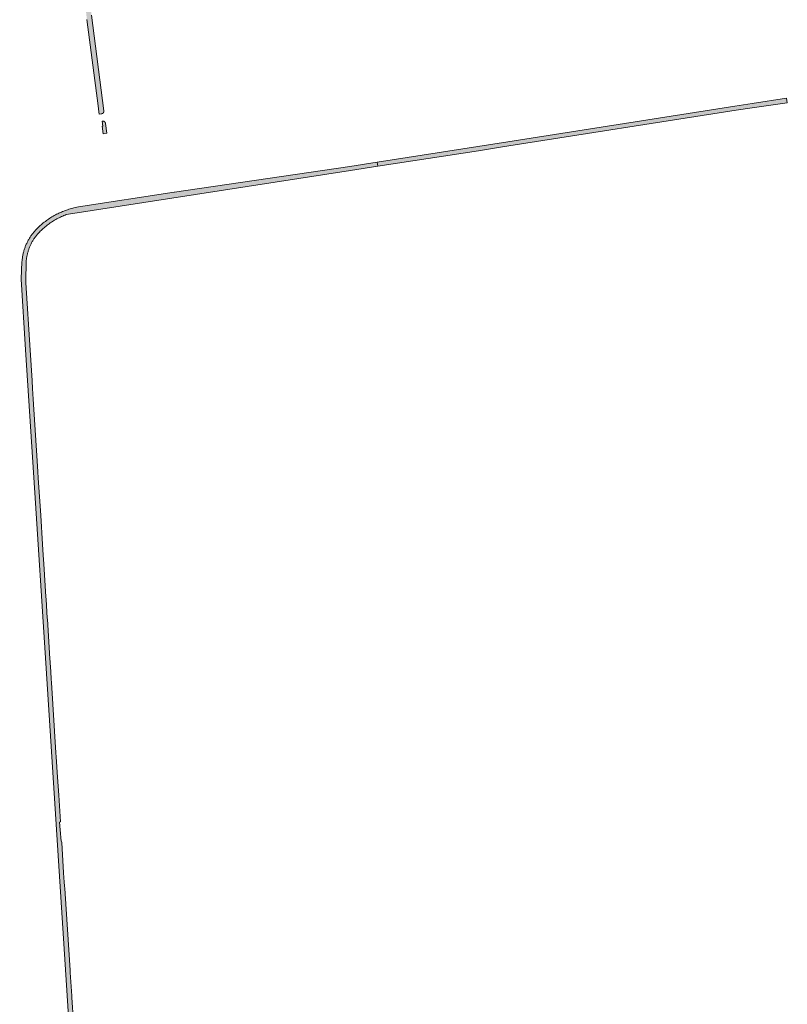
# Model space of a CAD drawing. Extents: x 97094 to 109644, y 463509 to 471969.
# Tile 74 of 256: x 102012 to 102314, y 467104 to 467491. Entities that reach past the tile are written whole.
import ezdxf

# ---------------------------------------------------------------- set-up
doc = ezdxf.new("R2010")
doc.units = 0
doc.layers.add('109 Onkruidbestrijding elementen', color=6, linetype='Continuous', lineweight=20, true_color=0xff00ff)

msp = doc.modelspace()

# ---------------------------------------------------------------- hatches: boundary and pattern name
at = {"layer": '109 Onkruidbestrijding elementen', "true_color": 0xff00ff}
for points in [[(102030.14, 467549.38), (102030.38, 467548.74), (102030.61, 467548.1), (102030.82, 467547.45), (102031.03, 467546.8), (102031.23, 467546.15), (102031.41, 467545.5), (102031.58, 467544.84), (102031.74, 467544.18), (102031.89, 467543.51), (102032.03, 467542.85), (102032.16, 467542.18), (102032.27, 467541.51), (102032.37, 467540.84), (102032.46, 467540.16), (102032.54, 467539.49), (102035.16, 467518.97), (102035.5, 467516.26), (102035.79, 467513.9), (102035.84, 467513.51), (102038.64, 467491.02), (102042.98, 467457.24), (102043.3, 467454.8), (102043.41, 467453.95), (102044.4, 467454.08), (102044.42, 467454.09), (102044.44, 467454.09), (102044.45, 467454.09), (102044.47, 467454.09), (102044.48, 467454.1), (102044.5, 467454.1), (102044.52, 467454.11), (102044.53, 467454.11), (102044.55, 467454.11), (102044.57, 467454.12), (102044.58, 467454.12), (102044.6, 467454.13), (102044.61, 467454.13), (102044.63, 467454.14), (102044.64, 467454.15), (102044.66, 467454.15), (102044.67, 467454.16), (102044.69, 467454.17), (102044.7, 467454.17), (102044.72, 467454.18), (102044.73, 467454.19), (102044.75, 467454.2), (102044.76, 467454.2), (102044.78, 467454.21), (102044.79, 467454.22), (102044.81, 467454.23), (102044.82, 467454.24), (102044.83, 467454.25), (102044.85, 467454.26), (102044.86, 467454.27), (102044.87, 467454.28), (102044.89, 467454.29), (102044.9, 467454.3), (102044.91, 467454.31), (102044.93, 467454.32), (102044.94, 467454.33), (102044.95, 467454.34), (102044.96, 467454.35), (102044.97, 467454.36), (102044.99, 467454.38), (102045, 467454.39), (102045.01, 467454.4), (102045.02, 467454.41), (102045.03, 467454.43), (102045.04, 467454.44), (102045.05, 467454.45), (102045.06, 467454.46), (102045.07, 467454.48), (102045.08, 467454.49), (102045.09, 467454.5), (102045.1, 467454.52), (102045.11, 467454.53), (102045.12, 467454.55), (102045.13, 467454.56), (102045.14, 467454.57), (102045.15, 467454.59), (102045.15, 467454.6), (102045.16, 467454.62), (102045.17, 467454.63), (102045.18, 467454.65), (102045.18, 467454.66), (102045.19, 467454.68), (102045.2, 467454.69), (102045.2, 467454.71), (102045.21, 467454.72), (102045.21, 467454.74), (102045.22, 467454.76), (102045.22, 467454.77), (102045.23, 467454.79), (102045.23, 467454.8), (102045.24, 467454.82), (102045.24, 467454.84), (102045.25, 467454.85), (102045.25, 467454.87), (102045.25, 467454.88), (102045.26, 467454.9), (102045.26, 467454.92), (102045.26, 467454.93), (102045.26, 467454.95), (102045.27, 467454.97), (102045.27, 467454.98), (102045.27, 467455), (102045.27, 467455.02), (102045.27, 467455.03), (102045.27, 467455.05), (102045.27, 467455.07), (102045.27, 467455.08), (102045.27, 467455.1), (102045.27, 467455.12), (102045.27, 467455.13), (102045.27, 467455.15), (102045.27, 467455.17), (102040.45, 467492.73), (102037.5, 467516.51), (102034.53, 467539.72), (102034.45, 467540.42), (102034.35, 467541.12), (102034.24, 467541.82), (102034.13, 467542.52), (102034, 467543.21), (102033.85, 467543.91), (102033.7, 467544.6), (102033.53, 467545.28), (102033.35, 467545.97), (102033.16, 467546.65), (102032.96, 467547.33), (102032.75, 467548), (102032.52, 467548.67), (102032.29, 467549.34), (102032.04, 467550), (102031.78, 467550.66), (102031.51, 467551.31), (102031.23, 467551.96), (102030.93, 467552.6), (102030.63, 467553.24), (102030.31, 467553.87), (102026.88, 467560), (102026.76, 467560.22), (102026.64, 467560.45), (102026.52, 467560.67), (102026.4, 467560.88), (102026.27, 467561.1), (102026.13, 467561.31), (102026, 467561.52), (102025.86, 467561.73), (102025.71, 467561.94), (102025.56, 467562.14), (102025.41, 467562.35), (102025.26, 467562.55), (102025.1, 467562.74), (102024.94, 467562.94), (102024.78, 467563.13), (102024.61, 467563.32), (102024.44, 467563.5), (102024.27, 467563.68), (102024.09, 467563.86), (102023.91, 467564.04), (102023.73, 467564.22), (102023.55, 467564.39), (102023.36, 467564.55), (102023.17, 467564.72), (102022.97, 467564.88), (102022.78, 467565.04), (102022.58, 467565.19), (102022.38, 467565.35), (102022.18, 467565.49), (102021.97, 467565.64), (102021.76, 467565.78), (102021.55, 467565.92), (102021.34, 467566.05), (102021.12, 467566.18), (102020.91, 467566.31), (102020.69, 467566.44), (102020.47, 467566.56), (102020.24, 467566.67), (102020.02, 467566.79), (102019.79, 467566.89), (102019.56, 467567), (102019.33, 467567.1), (102019.1, 467567.2), (102018.87, 467567.29), (102018.63, 467567.38), (102018.39, 467567.47), (102018.16, 467567.55), (102017.92, 467567.63), (102017.68, 467567.7), (102017.43, 467567.77), (102017.19, 467567.84), (102016.95, 467567.9), (102016.7, 467567.96), (102016.46, 467568.01), (102016.21, 467568.06), (102015.96, 467568.11), (102015.71, 467568.15), (102015.46, 467568.19), (102015.22, 467568.22), (102014.97, 467568.25), (102014.71, 467568.27), (102014.46, 467568.29), (102014.21, 467568.31), (102013.96, 467568.32), (102013.71, 467568.33), (102013.46, 467568.34), (102013.21, 467568.34), (102012.95, 467568.33), (102012.7, 467568.32), (102012.45, 467568.31), (102012.2, 467568.29), (102012.35, 467566.3), (102012.57, 467566.31), (102012.79, 467566.32), (102013.01, 467566.33), (102013.23, 467566.34), (102013.44, 467566.34), (102013.66, 467566.33), (102013.88, 467566.32), (102014.1, 467566.31), (102014.32, 467566.3), (102014.54, 467566.28), (102014.76, 467566.26), (102014.97, 467566.23), (102015.19, 467566.2), (102015.41, 467566.17), (102015.62, 467566.14), (102015.84, 467566.1), (102016.06, 467566.05), (102016.27, 467566.01), (102016.48, 467565.95), (102016.69, 467565.9), (102016.91, 467565.84), (102017.12, 467565.78), (102017.33, 467565.72), (102017.53, 467565.65), (102017.74, 467565.58), (102017.95, 467565.5), (102018.15, 467565.42), (102018.36, 467565.34), (102018.56, 467565.26), (102018.76, 467565.17), (102018.96, 467565.08), (102019.15, 467564.98), (102019.35, 467564.88), (102019.54, 467564.78), (102019.74, 467564.68), (102019.93, 467564.57), (102020.12, 467564.46), (102020.3, 467564.34), (102020.49, 467564.23), (102020.67, 467564.1), (102020.85, 467563.98), (102021.03, 467563.85), (102021.21, 467563.73), (102021.38, 467563.59), (102021.55, 467563.46), (102021.72, 467563.32), (102021.89, 467563.18), (102022.06, 467563.03), (102022.22, 467562.89), (102022.38, 467562.74), (102022.54, 467562.59), (102022.69, 467562.43), (102022.85, 467562.28), (102023, 467562.12), (102023.15, 467561.95), (102023.29, 467561.79), (102023.43, 467561.62), (102023.57, 467561.45), (102023.71, 467561.28), (102023.84, 467561.11), (102023.97, 467560.93), (102024.1, 467560.75), (102024.23, 467560.57), (102024.35, 467560.39), (102024.47, 467560.21), (102024.58, 467560.02), (102024.69, 467559.83), (102024.8, 467559.64), (102024.91, 467559.45), (102025.01, 467559.26), (102025.11, 467559.06), (102028.55, 467552.93), (102028.89, 467552.23), (102029.23, 467551.53), (102029.54, 467550.82), (102029.85, 467550.1), (102030.14, 467549.38)], [(102194.06, 467439.8), (102201.93, 467441.07), (102293.77, 467455.45), (102299.95, 467456.42), (102313.81, 467458.42), (102313.54, 467460.16), (102299.99, 467458.06), (102293.22, 467457.01), (102203.98, 467443.1), (102152.62, 467435.04), (102152.97, 467433.45), (102192.44, 467439.55), (102194.06, 467439.8)], [(102044.6, 467451.19), (102044.93, 467449.24), (102044.56, 467449.18), (102045.02, 467446.18), (102046.48, 467446.4), (102045.91, 467450.3), (102045.91, 467450.32), (102045.91, 467450.33), (102045.9, 467450.35), (102045.9, 467450.37), (102045.89, 467450.39), (102045.89, 467450.41), (102045.88, 467450.42), (102045.88, 467450.44), (102045.87, 467450.46), (102045.87, 467450.47), (102045.86, 467450.49), (102045.86, 467450.51), (102045.85, 467450.53), (102045.84, 467450.54), (102045.84, 467450.56), (102045.83, 467450.58), (102045.82, 467450.59), (102045.81, 467450.61), (102045.8, 467450.62), (102045.8, 467450.64), (102045.79, 467450.66), (102045.78, 467450.67), (102045.77, 467450.69), (102045.76, 467450.7), (102045.75, 467450.72), (102045.74, 467450.73), (102045.73, 467450.75), (102045.72, 467450.76), (102045.71, 467450.78), (102045.7, 467450.79), (102045.69, 467450.81), (102045.67, 467450.82), (102045.66, 467450.83), (102045.65, 467450.85), (102045.64, 467450.86), (102045.63, 467450.87), (102045.61, 467450.89), (102045.6, 467450.9), (102045.59, 467450.91), (102045.58, 467450.93), (102045.56, 467450.94), (102045.55, 467450.95), (102045.53, 467450.96), (102045.52, 467450.97), (102045.51, 467450.98), (102045.49, 467451), (102045.48, 467451.01), (102045.46, 467451.02), (102045.45, 467451.03), (102045.43, 467451.04), (102045.42, 467451.05), (102045.4, 467451.06), (102045.39, 467451.07), (102045.37, 467451.07), (102045.35, 467451.08), (102045.34, 467451.09), (102045.32, 467451.1), (102045.31, 467451.11), (102045.29, 467451.12), (102045.27, 467451.12), (102045.26, 467451.13), (102045.24, 467451.14), (102045.22, 467451.14), (102045.21, 467451.15), (102045.19, 467451.16), (102045.17, 467451.16), (102045.15, 467451.17), (102045.14, 467451.17), (102045.12, 467451.18), (102045.1, 467451.18), (102045.08, 467451.19), (102045.07, 467451.19), (102045.05, 467451.19), (102045.03, 467451.2), (102045.01, 467451.2), (102045, 467451.2), (102044.98, 467451.2), (102044.96, 467451.21), (102044.94, 467451.21), (102044.92, 467451.21), (102044.91, 467451.21), (102044.89, 467451.21), (102044.87, 467451.21), (102044.85, 467451.21), (102044.83, 467451.21), (102044.81, 467451.21), (102044.8, 467451.21), (102044.78, 467451.21), (102044.76, 467451.21), (102044.74, 467451.21), (102044.72, 467451.21), (102044.71, 467451.21), (102044.69, 467451.2), (102044.67, 467451.2), (102044.65, 467451.2), (102044.63, 467451.19), (102044.62, 467451.19), (102044.6, 467451.19)], [(102024.4, 467234.98), (102023.95, 467242.01), (102023.95, 467242.05), (102023.94, 467242.18), (102023.08, 467255.55), (102023.05, 467255.93), (102022.57, 467263.49), (102022.51, 467264.34), (102021.68, 467277.26), (102021.46, 467280.67), (102021.18, 467285.04), (102020.46, 467296.24), (102019.5, 467311.15), (102019.35, 467313.46), (102019.07, 467317.8), (102017.52, 467342), (102017.24, 467346.22), (102017.06, 467349.16), (102017.05, 467349.3), (102016.28, 467361.22), (102014.62, 467387.67), (102014.57, 467388.52), (102014.76, 467395.93), (102014.78, 467396.23), (102014.81, 467396.54), (102014.85, 467396.85), (102014.89, 467397.16), (102014.93, 467397.47), (102014.98, 467397.77), (102015.03, 467398.08), (102015.09, 467398.38), (102015.16, 467398.68), (102015.23, 467398.99), (102015.3, 467399.29), (102015.38, 467399.59), (102015.47, 467399.88), (102015.56, 467400.18), (102015.65, 467400.48), (102015.75, 467400.77), (102015.86, 467401.06), (102015.97, 467401.35), (102016.08, 467401.64), (102016.2, 467401.92), (102016.32, 467402.21), (102016.45, 467402.49), (102016.59, 467402.77), (102016.72, 467403.05), (102016.87, 467403.32), (102017.01, 467403.6), (102017.16, 467403.87), (102017.32, 467404.13), (102017.48, 467404.4), (102017.65, 467404.66), (102017.82, 467404.92), (102017.99, 467405.18), (102018.17, 467405.43), (102018.35, 467405.68), (102018.54, 467405.93), (102018.73, 467406.17), (102018.92, 467406.41), (102019.12, 467406.65), (102019.32, 467406.88), (102019.53, 467407.12), (102019.74, 467407.34), (102019.96, 467407.57), (102020.31, 467407.93), (102020.68, 467408.28), (102021.05, 467408.63), (102021.43, 467408.97), (102021.81, 467409.31), (102022.2, 467409.64), (102022.59, 467409.96), (102022.99, 467410.27), (102023.4, 467410.58), (102023.81, 467410.88), (102024.22, 467411.17), (102024.64, 467411.46), (102025.07, 467411.74), (102025.5, 467412.01), (102025.94, 467412.27), (102026.38, 467412.53), (102026.82, 467412.78), (102027.27, 467413.02), (102027.72, 467413.25), (102028.18, 467413.47), (102028.64, 467413.69), (102029.1, 467413.9), (102029.57, 467414.1), (102030.04, 467414.29), (102030.52, 467414.47), (102031.35, 467414.6), (102142.24, 467431.79), (102152.97, 467433.45), (102152.62, 467435.04), (102141.88, 467433.35), (102073.04, 467423.32), (102072.9, 467423.3), (102035.3, 467417.57), (102033.54, 467417.12), (102033.03, 467417), (102032.53, 467416.86), (102032.02, 467416.72), (102031.53, 467416.56), (102031.03, 467416.4), (102030.54, 467416.23), (102030.05, 467416.06), (102029.56, 467415.87), (102029.07, 467415.68), (102028.59, 467415.47), (102028.12, 467415.26), (102027.64, 467415.05), (102027.17, 467414.82), (102026.71, 467414.58), (102026.25, 467414.34), (102025.79, 467414.09), (102025.34, 467413.83), (102024.89, 467413.57), (102024.44, 467413.29), (102024, 467413.01), (102023.57, 467412.72), (102023.14, 467412.43), (102022.71, 467412.13), (102022.29, 467411.82), (102021.88, 467411.5), (102021.47, 467411.17), (102021.07, 467410.84), (102020.67, 467410.51), (102020.28, 467410.16), (102019.89, 467409.81), (102019.51, 467409.45), (102019.14, 467409.09), (102018.77, 467408.72), (102018.54, 467408.47), (102018.31, 467408.23), (102018.09, 467407.97), (102017.86, 467407.72), (102017.65, 467407.46), (102017.44, 467407.2), (102017.23, 467406.93), (102017.02, 467406.66), (102016.82, 467406.39), (102016.63, 467406.11), (102016.44, 467405.83), (102016.26, 467405.55), (102016.08, 467405.26), (102015.9, 467404.97), (102015.73, 467404.68), (102015.56, 467404.39), (102015.4, 467404.09), (102015.25, 467403.79), (102015.1, 467403.49), (102014.95, 467403.18), (102014.81, 467402.87), (102014.68, 467402.56), (102014.55, 467402.25), (102014.42, 467401.94), (102014.3, 467401.62), (102014.19, 467401.3), (102014.08, 467400.98), (102013.98, 467400.66), (102013.88, 467400.34), (102013.79, 467400.01), (102013.7, 467399.68), (102013.62, 467399.36), (102013.54, 467399.03), (102013.47, 467398.7), (102013.41, 467398.36), (102013.35, 467398.03), (102013.3, 467397.7), (102013.25, 467397.36), (102013.21, 467397.03), (102013.17, 467396.69), (102013.14, 467396.36), (102013.11, 467396.02), (102012.79, 467389.06), (102014.55, 467361.3), (102018.11, 467305.2), (102022.2, 467242.37), (102027.72, 467156.59), (102031.57, 467097.54), (102035.07, 467039.85), (102038.51, 466980.81), (102039.01, 466972.44), (102040.71, 466972.77), (102040.27, 466980.45), (102038.14, 467017.11), (102037.38, 467030.14), (102036.87, 467038.88), (102036.8, 467040.21), (102035.48, 467062.11), (102034.91, 467071.6), (102033.37, 467097.33), (102032.72, 467107.02), (102032.68, 467107.64), (102032.07, 467116.79), (102032.01, 467117.69), (102030.42, 467141.67), (102029.88, 467149.83), (102029.81, 467150.86), (102029.72, 467152.25), (102029.47, 467156.03), (102028.73, 467167.88), (102028.69, 467168.44), (102028.44, 467168.43), (102028.1, 467172.91), (102027.87, 467175.91), (102028.19, 467175.98), (102027.52, 467186.43), (102027.06, 467193.51), (102026.55, 467201.54), (102026.45, 467203.05), (102024.68, 467230.71), (102024.59, 467232.04), (102024.4, 467234.98)]]:
    msp.add_hatch(color=6, dxfattribs=at).paths.add_polyline_path(points)

# ---------------------------------------------------------------- linework, layer by layer
at = {"layer": '109 Onkruidbestrijding elementen', "color": 3, "true_color": 0x00ff00}
for points in [[(102038.64, 467491.02), (102042.98, 467457.24), (102043.3, 467454.8), (102043.41, 467453.95), (102044.4, 467454.08), (102044.42, 467454.09), (102044.44, 467454.09), (102044.45, 467454.09), (102044.47, 467454.09), (102044.48, 467454.1), (102044.5, 467454.1), (102044.52, 467454.11), (102044.53, 467454.11), (102044.55, 467454.11), (102044.57, 467454.12), (102044.58, 467454.12), (102044.6, 467454.13), (102044.61, 467454.13), (102044.63, 467454.14), (102044.64, 467454.15), (102044.66, 467454.15), (102044.67, 467454.16), (102044.69, 467454.17), (102044.7, 467454.17), (102044.72, 467454.18), (102044.73, 467454.19), (102044.75, 467454.2), (102044.76, 467454.2), (102044.78, 467454.21), (102044.79, 467454.22), (102044.81, 467454.23), (102044.82, 467454.24), (102044.83, 467454.25), (102044.85, 467454.26), (102044.86, 467454.27), (102044.87, 467454.28), (102044.89, 467454.29), (102044.9, 467454.3), (102044.91, 467454.31), (102044.93, 467454.32), (102044.94, 467454.33), (102044.95, 467454.34), (102044.96, 467454.35), (102044.97, 467454.36), (102044.99, 467454.38), (102045, 467454.39), (102045.01, 467454.4), (102045.02, 467454.41), (102045.03, 467454.43), (102045.04, 467454.44), (102045.05, 467454.45), (102045.06, 467454.46), (102045.07, 467454.48), (102045.08, 467454.49), (102045.09, 467454.5), (102045.1, 467454.52), (102045.11, 467454.53), (102045.12, 467454.55), (102045.13, 467454.56), (102045.14, 467454.57), (102045.15, 467454.59), (102045.15, 467454.6), (102045.16, 467454.62), (102045.17, 467454.63), (102045.18, 467454.65), (102045.18, 467454.66), (102045.19, 467454.68), (102045.2, 467454.69), (102045.2, 467454.71), (102045.21, 467454.72), (102045.21, 467454.74), (102045.22, 467454.76), (102045.22, 467454.77), (102045.23, 467454.79), (102045.23, 467454.8), (102045.24, 467454.82), (102045.24, 467454.84), (102045.25, 467454.85), (102045.25, 467454.87), (102045.25, 467454.88), (102045.26, 467454.9), (102045.26, 467454.92), (102045.26, 467454.93), (102045.26, 467454.95), (102045.27, 467454.97), (102045.27, 467454.98), (102045.27, 467455), (102045.27, 467455.02), (102045.27, 467455.03), (102045.27, 467455.05), (102045.27, 467455.07), (102045.27, 467455.08), (102045.27, 467455.1), (102045.27, 467455.12), (102045.27, 467455.13), (102045.27, 467455.15), (102045.27, 467455.17), (102040.45, 467492.73)], [(102033.37, 467097.33), (102032.72, 467107.02), (102032.68, 467107.64), (102032.07, 467116.79), (102032.01, 467117.69), (102030.42, 467141.67), (102029.88, 467149.83), (102029.81, 467150.86), (102029.72, 467152.25), (102029.47, 467156.03), (102028.73, 467167.88), (102028.69, 467168.44), (102028.44, 467168.43), (102028.1, 467172.91), (102027.87, 467175.91), (102028.19, 467175.98), (102027.52, 467186.43), (102027.06, 467193.51), (102026.55, 467201.54), (102026.45, 467203.05), (102024.68, 467230.71), (102024.59, 467232.04), (102024.4, 467234.98), (102024.4, 467234.98), (102023.95, 467242.01), (102023.95, 467242.05), (102023.94, 467242.18), (102023.08, 467255.55), (102023.05, 467255.93), (102022.57, 467263.49), (102022.51, 467264.34), (102021.68, 467277.26), (102021.46, 467280.67), (102021.18, 467285.04), (102020.46, 467296.24), (102019.5, 467311.15), (102019.35, 467313.46), (102019.07, 467317.8), (102017.52, 467342), (102017.24, 467346.22), (102017.06, 467349.16), (102017.05, 467349.3), (102016.28, 467361.22), (102014.62, 467387.67), (102014.57, 467388.52), (102014.76, 467395.93), (102014.78, 467396.23), (102014.81, 467396.54), (102014.85, 467396.85), (102014.89, 467397.16), (102014.93, 467397.47), (102014.98, 467397.77), (102015.03, 467398.08), (102015.09, 467398.38), (102015.16, 467398.68), (102015.23, 467398.99), (102015.3, 467399.29), (102015.38, 467399.59), (102015.47, 467399.88), (102015.56, 467400.18), (102015.65, 467400.48), (102015.75, 467400.77), (102015.86, 467401.06), (102015.97, 467401.35), (102016.08, 467401.64), (102016.2, 467401.92), (102016.32, 467402.21), (102016.45, 467402.49), (102016.59, 467402.77), (102016.72, 467403.05), (102016.87, 467403.32), (102017.01, 467403.6), (102017.16, 467403.87), (102017.32, 467404.13), (102017.48, 467404.4), (102017.65, 467404.66), (102017.82, 467404.92), (102017.99, 467405.18), (102018.17, 467405.43), (102018.35, 467405.68), (102018.54, 467405.93), (102018.73, 467406.17), (102018.92, 467406.41), (102019.12, 467406.65), (102019.32, 467406.88), (102019.53, 467407.12), (102019.74, 467407.34), (102019.96, 467407.57), (102020.31, 467407.93), (102020.68, 467408.28), (102021.05, 467408.63), (102021.43, 467408.97), (102021.81, 467409.31), (102022.2, 467409.64), (102022.59, 467409.96), (102022.99, 467410.27), (102023.4, 467410.58), (102023.81, 467410.88), (102024.22, 467411.17), (102024.64, 467411.46), (102025.07, 467411.74), (102025.5, 467412.01), (102025.94, 467412.27), (102026.38, 467412.53), (102026.82, 467412.78), (102027.27, 467413.02), (102027.72, 467413.25), (102028.18, 467413.47), (102028.64, 467413.69), (102029.1, 467413.9), (102029.57, 467414.1), (102030.04, 467414.29), (102030.52, 467414.47), (102031.35, 467414.6), (102142.24, 467431.79), (102152.97, 467433.45), (102152.62, 467435.04), (102141.88, 467433.35), (102073.04, 467423.32), (102072.9, 467423.3), (102035.3, 467417.57), (102033.54, 467417.12), (102033.03, 467417), (102032.53, 467416.86), (102032.02, 467416.72), (102031.53, 467416.56), (102031.03, 467416.4), (102030.54, 467416.23), (102030.05, 467416.06), (102029.56, 467415.87), (102029.07, 467415.68), (102028.59, 467415.47), (102028.12, 467415.26), (102027.64, 467415.05), (102027.17, 467414.82), (102026.71, 467414.58), (102026.25, 467414.34), (102025.79, 467414.09), (102025.34, 467413.83), (102024.89, 467413.57), (102024.44, 467413.29), (102024, 467413.01), (102023.57, 467412.72), (102023.14, 467412.43), (102022.71, 467412.13), (102022.29, 467411.82), (102021.88, 467411.5), (102021.47, 467411.17), (102021.07, 467410.84), (102020.67, 467410.51), (102020.28, 467410.16), (102019.89, 467409.81), (102019.51, 467409.45), (102019.14, 467409.09), (102018.77, 467408.72), (102018.54, 467408.47), (102018.31, 467408.23), (102018.09, 467407.97), (102017.86, 467407.72), (102017.65, 467407.46), (102017.44, 467407.2), (102017.23, 467406.93), (102017.02, 467406.66), (102016.82, 467406.39), (102016.63, 467406.11), (102016.44, 467405.83), (102016.26, 467405.55), (102016.08, 467405.26), (102015.9, 467404.97), (102015.73, 467404.68), (102015.56, 467404.39), (102015.4, 467404.09), (102015.25, 467403.79), (102015.1, 467403.49), (102014.95, 467403.18), (102014.81, 467402.87), (102014.68, 467402.56), (102014.55, 467402.25), (102014.42, 467401.94), (102014.3, 467401.62), (102014.19, 467401.3), (102014.08, 467400.98), (102013.98, 467400.66), (102013.88, 467400.34), (102013.79, 467400.01), (102013.7, 467399.68), (102013.62, 467399.36), (102013.54, 467399.03), (102013.47, 467398.7), (102013.41, 467398.36), (102013.35, 467398.03), (102013.3, 467397.7), (102013.25, 467397.36), (102013.21, 467397.03), (102013.17, 467396.69), (102013.14, 467396.36), (102013.11, 467396.02), (102012.79, 467389.06), (102014.55, 467361.3), (102018.11, 467305.2), (102022.2, 467242.37), (102027.72, 467156.59), (102031.57, 467097.54)]]:
    msp.add_lwpolyline(points, dxfattribs=at)
for points in [[(102194.06, 467439.8), (102201.93, 467441.07), (102293.77, 467455.45), (102299.95, 467456.42), (102313.81, 467458.42), (102313.54, 467460.16), (102299.99, 467458.06), (102293.22, 467457.01), (102203.98, 467443.1), (102152.62, 467435.04), (102152.97, 467433.45), (102192.44, 467439.55), (102194.06, 467439.8)], [(102044.6, 467451.19), (102044.93, 467449.24), (102044.56, 467449.18), (102045.02, 467446.18), (102046.48, 467446.4), (102045.91, 467450.3), (102045.91, 467450.32), (102045.91, 467450.33), (102045.9, 467450.35), (102045.9, 467450.37), (102045.89, 467450.39), (102045.89, 467450.41), (102045.88, 467450.42), (102045.88, 467450.44), (102045.87, 467450.46), (102045.87, 467450.47), (102045.86, 467450.49), (102045.86, 467450.51), (102045.85, 467450.53), (102045.84, 467450.54), (102045.84, 467450.56), (102045.83, 467450.58), (102045.82, 467450.59), (102045.81, 467450.61), (102045.8, 467450.62), (102045.8, 467450.64), (102045.79, 467450.66), (102045.78, 467450.67), (102045.77, 467450.69), (102045.76, 467450.7), (102045.75, 467450.72), (102045.74, 467450.73), (102045.73, 467450.75), (102045.72, 467450.76), (102045.71, 467450.78), (102045.7, 467450.79), (102045.69, 467450.81), (102045.67, 467450.82), (102045.66, 467450.83), (102045.65, 467450.85), (102045.64, 467450.86), (102045.63, 467450.87), (102045.61, 467450.89), (102045.6, 467450.9), (102045.59, 467450.91), (102045.58, 467450.93), (102045.56, 467450.94), (102045.55, 467450.95), (102045.53, 467450.96), (102045.52, 467450.97), (102045.51, 467450.98), (102045.49, 467451), (102045.48, 467451.01), (102045.46, 467451.02), (102045.45, 467451.03), (102045.43, 467451.04), (102045.42, 467451.05), (102045.4, 467451.06), (102045.39, 467451.07), (102045.37, 467451.07), (102045.35, 467451.08), (102045.34, 467451.09), (102045.32, 467451.1), (102045.31, 467451.11), (102045.29, 467451.12), (102045.27, 467451.12), (102045.26, 467451.13), (102045.24, 467451.14), (102045.22, 467451.14), (102045.21, 467451.15), (102045.19, 467451.16), (102045.17, 467451.16), (102045.15, 467451.17), (102045.14, 467451.17), (102045.12, 467451.18), (102045.1, 467451.18), (102045.08, 467451.19), (102045.07, 467451.19), (102045.05, 467451.19), (102045.03, 467451.2), (102045.01, 467451.2), (102045, 467451.2), (102044.98, 467451.2), (102044.96, 467451.21), (102044.94, 467451.21), (102044.92, 467451.21), (102044.91, 467451.21), (102044.89, 467451.21), (102044.87, 467451.21), (102044.85, 467451.21), (102044.83, 467451.21), (102044.81, 467451.21), (102044.8, 467451.21), (102044.78, 467451.21), (102044.76, 467451.21), (102044.74, 467451.21), (102044.72, 467451.21), (102044.71, 467451.21), (102044.69, 467451.2), (102044.67, 467451.2), (102044.65, 467451.2), (102044.63, 467451.19), (102044.62, 467451.19), (102044.6, 467451.19)]]:
    msp.add_lwpolyline(points, close=True, dxfattribs=at)

doc.saveas('drawing.dxf')
